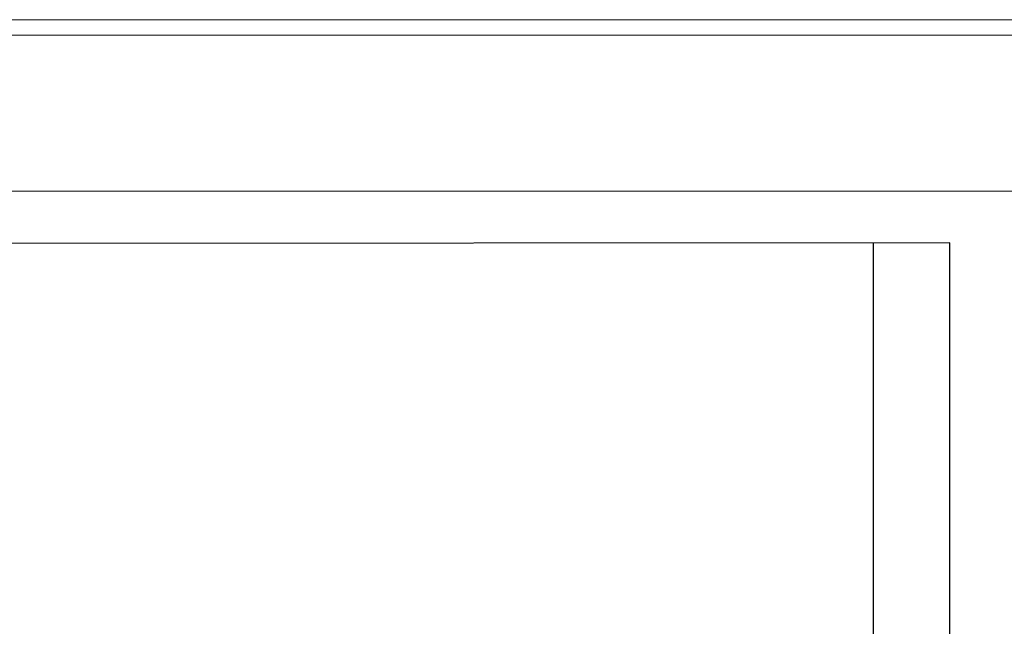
# Model space of a CAD drawing. Header units: millimetres. Extents: x -165365 to -33565, y 7406 to 103342.
# Tile 12 of 256: x -125989 to -125861, y 10684 to 10763. Entities that reach past the tile are written whole.
import ezdxf

# ---------------------------------------------------------------- set-up
doc = ezdxf.new("R2010")
doc.units = ezdxf.units.MM
doc.header["$MEASUREMENT"] = 0

# ---------------------------------------------------------------- blocks, each defined once
blk = doc.blocks.new('VVSA11c_FPVHe_SIDEVIEW_v3')
at = {"color": 7, "linetype": 'Continuous', "lineweight": 0}
for p, q in [((1643, 614), (1943, 614)), ((1635, 612), (1948, 612)), ((1384.7, 591.7), (1948, 591.7))]:
    blk.add_line(p, q, dxfattribs=at)
at = {"color": 7, "linetype": 'Continuous'}
for p, q in [((1751.05, 172), (1751.05, 585)), ((1761.05, 585), (1761.05, 172))]:
    blk.add_line(p, q, dxfattribs=at)
at = {"color": 7, "ltscale": 3}
blk.add_line((1751.05, 585), (1923.1, 584.87), dxfattribs=at)

msp = doc.modelspace()

# ---------------------------------------------------------------- block references
at = {"xscale": -1}
msp.add_blockref('VVSA11c_FPVHe_SIDEVIEW_v3', (-124116.90506, 10148.57322, -37024.5871), dxfattribs=at)

doc.saveas('drawing.dxf')
